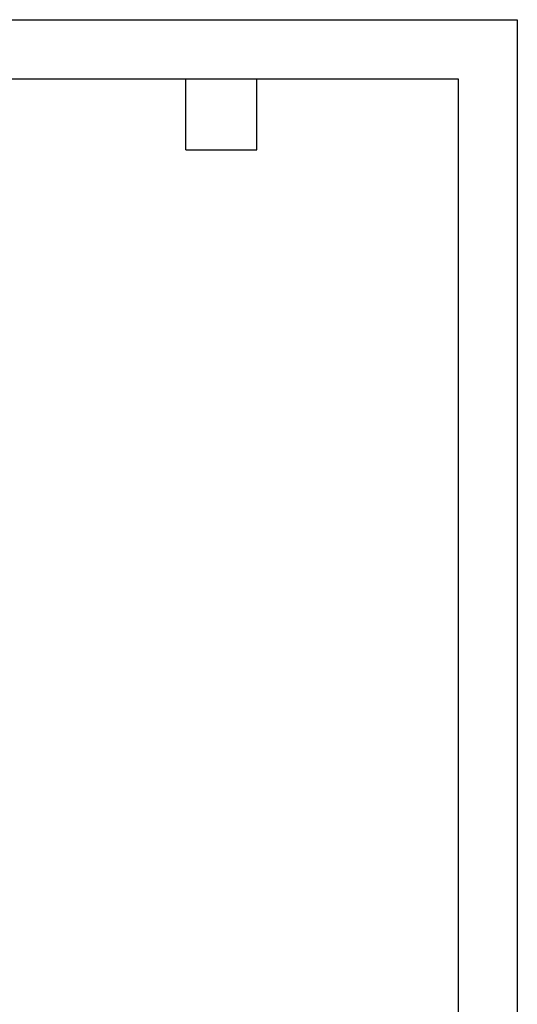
# Model space of a CAD drawing. Header units: inches. Extents: x 0 to 44, y 0 to 34.
# Tile 10 of 10: x 35.6 to 44, y 17.4 to 34. Entities that reach past the tile are written whole.
import ezdxf

# ---------------------------------------------------------------- set-up
doc = ezdxf.new("R2010")
doc.units = ezdxf.units.IN
doc.header["$LTSCALE"] = 4
doc.header["$MEASUREMENT"] = 0
doc.layers.add('TEXT', color=140, linetype='Continuous', lineweight=25)

msp = doc.modelspace()

# ---------------------------------------------------------------- linework, layer by layer
at = {"color": 7, "linetype": 'Continuous'}
for p, q in [((0.000389, 34.000421), (44.000389, 34.000421)), ((44.000389, 34.000421), (44.000389, 0.000421))]:
    msp.add_line(p, q, dxfattribs=at)
at = {"layer": 'TEXT'}
for p, q in [((1, 33), (43, 33)), ((38.4, 31.8), (38.4, 33)), ((39.6, 31.8), (39.6, 33)), ((43, 33), (43, 1)), ((38.4, 31.8), (39.6, 31.8))]:
    msp.add_line(p, q, dxfattribs=at)

doc.saveas('drawing.dxf')
